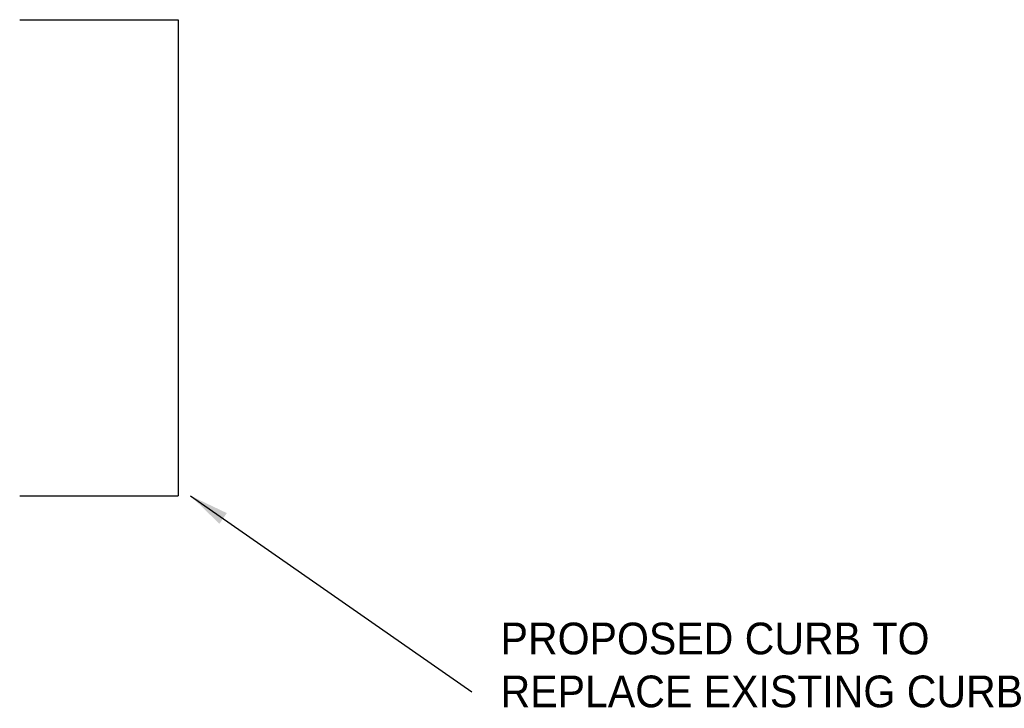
# Model space of a CAD drawing. Header units: feet. Extents: x 0 to 1837476, y 0 to 429622.
# Tile 23 of 33: x 1762631.35 to 1762634.45, y 428855.01 to 428857.18. Entities that reach past the tile are written whole.
import ezdxf

# ---------------------------------------------------------------- set-up
doc = ezdxf.new("R2010")
doc.units = ezdxf.units.FT
doc.header["$MEASUREMENT"] = 0
doc.layers.add('Sheet Schematic Text', color=2, linetype='Continuous')
doc.styles.add('Annotative', font='txt')
doc.styles.add('SIMPLEX', font='SIMPLEX.shx')
doc.dimstyles.new('Annotative', dxfattribs={"dimtxt": 0.1128, "dimasz": 0.125, "dimexe": 0.18, "dimexo": 0.0625, "dimgap": 0.09, "dimtad": 0, "dimtih": 1, "dimtoh": 1, "dimdec": 1, "dimzin": 0, "dimdsep": 46, "dimtxsty": 'SIMPLEX', "dimcen": 0.09, "dimclrd": 256, "dimclre": 256, "dimclrt": 256, "dimaunit": 1, "dimadec": 3, "dimazin": 0, "dimtfac": 1, "dimtdec": 1, "dimtofl": 0, "dimtmove": 0, "dimatfit": 3, "dimfxl": 1, "dimtolj": 1, "dimtzin": 0, "dimlwd": -1, "dimlwe": -1, "dimarcsym": 0})

msp = doc.modelspace()

# ---------------------------------------------------------------- linework, layer by layer
at = {"color": 1}
for points in [[(1762631.3502, 428857.1823), (1762631.8502, 428857.1823)], [(1762631.8502, 428857.1823), (1762631.8502, 428855.6823)], [(1762631.3502, 428855.6823), (1762631.8502, 428855.6823)]]:
    msp.add_lwpolyline(points, dxfattribs=at)

# ---------------------------------------------------------------- texts
at = {"layer": 'Sheet Schematic Text', "color": 3, "insert": (1762632.8661, 428855.0145), "char_height": 0.1, "attachment_point": 7, "style": 'Annotative'}
msp.add_mtext('\\A1;PROPOSED CURB TO \\PREPLACE EXISTING CURB', dxfattribs=at)

# ---------------------------------------------------------------- leaders
at = {"layer": 'Sheet Schematic Text'}
msp.add_leader([(1762631.889, 428855.6823), (1762632.7761, 428855.0645)], dimstyle='Annotative', override={"dimscale": 0, "dimgap": 0.09, "dimtad": 0}, dxfattribs=at)

doc.saveas('drawing.dxf')
